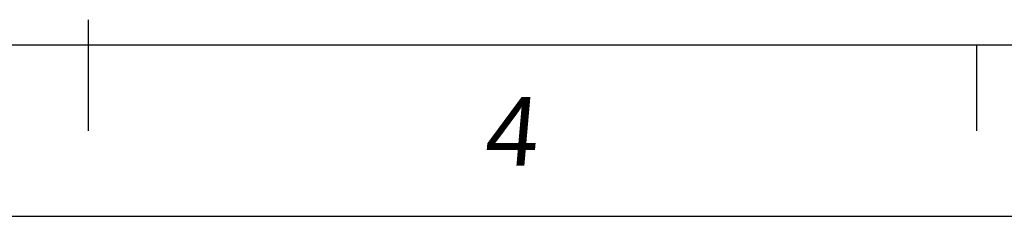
# Model space of a CAD drawing. Header units: millimetres. Extents: x 2650 to 3282, y 1607 to 2049.
# Tile 9 of 12: x 2951 to 3031, y 1607 to 1623. Entities that reach past the tile are written whole.
import ezdxf
from ezdxf.enums import TextEntityAlignment as Align

# ---------------------------------------------------------------- set-up
doc = ezdxf.new("R2010")
doc.units = ezdxf.units.MM
for name, color, linetype in [('RAHMEN025', 7, 'Continuous'), ('图框', 5, 'Continuous'), ('标注', 4, 'Continuous')]:
    doc.layers.add(name, color=color, linetype=linetype)
doc.styles.get("Standard").update_dxf_attribs({"font": 'arial.ttf'})
doc.styles.add('style1', font='SimSun.ttf', dxfattribs={"height": 5})

# ---------------------------------------------------------------- blocks, each defined once
blk = doc.blocks.new('biaozhuntukuang-08')
at = {"layer": '图框'}
blk.add_line((3449.68, -41.702), (3152.68, -41.702), dxfattribs=at)
at = {"layer": '标注', "color": 1}
for p, q in [((3301.18, -40.656), (3301.18, -45.238)), ((3337.831, -41.702), (3337.831, -45.238)), ((3456.751, -48.774), (3145.609, -48.774))]:
    blk.add_line(p, q, dxfattribs=at)
at = {"layer": 'RAHMEN025', "style": 'style1', "flags": 4}
for tag, p in [('设计', (3373.77, -23.477)), ('设计人', (3384.657, -23.477)), ('设计日期', (3395.483, -23.477)), ('审核', (3373.77, -28.721)), ('审核人', (3384.657, -28.721)), ('审核日期', (3395.483, -28.721)), ('图号', (3405.929, -33.781)), ('确认', (3373.77, -33.965)), ('确认人', (3384.657, -33.965)), ('确认日期', (3395.483, -33.965)), ('比例', (3405.929, -39.026)), ('重量', (3437.387, -39.057)), ('版本', (3343.296, -39.209)), ('标记', (3352.636, -39.209)), ('日期', (3362.11, -39.209)), ('姓名', (3367.247, -39.209)), ('线性', (3373.77, -39.209)), ('工艺', (3389.51, -39.209)), ('数量', (3421.376, -39.209))]:
    blk.add_attdef(tag, text='', height=1.5, dxfattribs=at).set_placement(p, align=Align.MIDDLE_CENTER)
at = {"layer": 'RAHMEN025', "color": 5, "style": 'style1', "width": 0.8, "flags": 4}
blk.add_attdef('PARTNUMBER', text='', height=2.121, dxfattribs=at).set_placement((3423.415, -34.161), align=Align.MIDDLE_CENTER)
at = {"layer": '图框', "style": 'style1', "width": 0.5, "flags": 4}
for tag, p in [('MATERIAL', (3389.652, -7.615)), ('SURFACE', (3389.652, -12.975)), ('GENERAL-TOLERANCE', (3389.652, -18.177)), ('VERSION3', (3343.161, -23.477)), ('MARK3', (3352.564, -23.477)), ('DATE3', (3362.118, -23.477)), ('NAME3', (3367.309, -23.477)), ('VERSION2', (3343.161, -28.721)), ('MARK2', (3352.564, -28.721)), ('DATE2', (3362.118, -28.721)), ('NAME2', (3367.347, -28.721)), ('VERSION1', (3343.161, -33.965)), ('MARK1', (3352.564, -33.965)), ('DATE1', (3362.118, -33.965)), ('NAME1', (3367.347, -33.965)), ('SCALE', (3413.952, -39.209)), ('QUANTITY', (3430.066, -39.209)), ('WEIGHT', (3445.497, -39.083))]:
    blk.add_attdef(tag, text='', height=1.5, dxfattribs=at).set_placement(p, align=Align.MIDDLE_CENTER)
at = {"layer": '图框', "style": 'style1'}
for tag, width, p in [('深圳步进科技有限公司', 0.6, (3426.933, -10.107)), ('PARTNAME', 0.8, (3427.041, -23.567))]:
    blk.add_attdef(tag, text='', height=4.243, dxfattribs=dict(at, width=width)).set_placement(p, align=Align.MIDDLE)
at = {"layer": '标注', "color": 1, "oblique": 5}
blk.add_text('4', height=2.829, dxfattribs=at).set_placement((3317.478, -46.679))

msp = doc.modelspace()

# ---------------------------------------------------------------- block references
at = {"layer": '标注', "xscale": 1.97331985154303, "yscale": 1.97331985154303, "zscale": 1.97331985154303}
msp.add_blockref('biaozhuntukuang-08', (-3557.454, 1702.861), dxfattribs=at)

doc.saveas('drawing.dxf')
